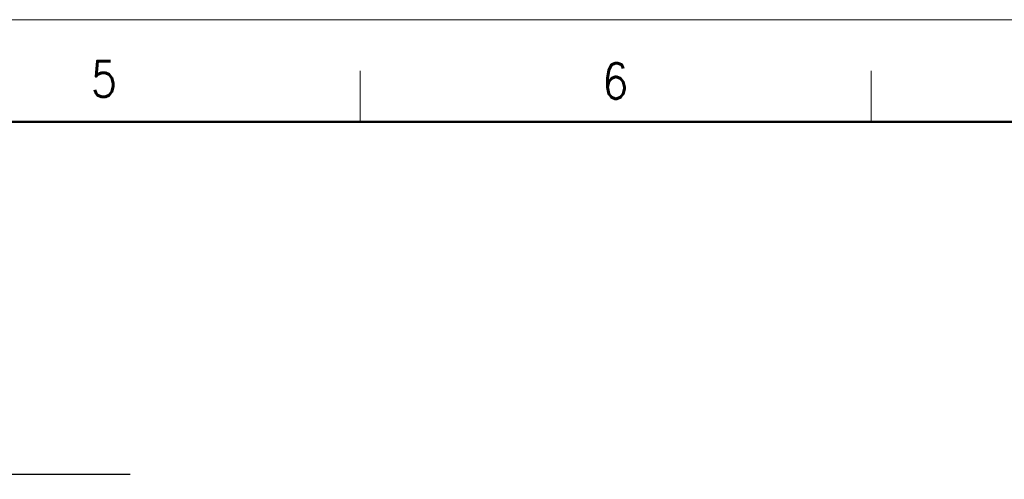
# Model space of a CAD drawing. Header units: millimetres. Extents: x 0 to 1300, y 0 to 891.
# Tile 145 of 146: x 680 to 969, y 756 to 891. Entities that reach past the tile are written whole.
import ezdxf

# ---------------------------------------------------------------- set-up
doc = ezdxf.new("R2010")
doc.units = ezdxf.units.MM
doc.header["$LTSCALE"] = 0.545669
doc.layers.add('NoLayerName_001', color=7, linetype='Continuous')
doc.styles.get("Standard").update_dxf_attribs({"font": 'txt', "bigfont": 'extfont2'})
doc.dimstyles.get("Standard").update_dxf_attribs({"dimtxt": 2.5, "dimasz": 2.5, "dimexe": 1, "dimexo": 1, "dimtad": 1, "dimdec": 3, "dimzin": 0, "dimdsep": 46, "dimtxsty": 'Standard', "dimcen": 2.5, "dimadec": 3, "dimazin": 0, "dimtfac": 0.75, "dimtdec": 3, "dimtmove": 0, "dimatfit": 3, "dimfxl": 1, "dimarcsym": 0})

msp = doc.modelspace()

# ---------------------------------------------------------------- linework, layer by layer
at = {"layer": 'NoLayerName_001', "color": 7, "linetype": 'Continuous', "lineweight": 13}
msp.add_line((0, 891), (1260, 891), dxfattribs=at)
at = {"layer": 'NoLayerName_001', "color": 2, "linetype": 'Continuous', "lineweight": 13}
for p, q in [((780, 861), (780, 876)), ((930, 876), (930, 861))]:
    msp.add_line(p, q, dxfattribs=at)
at = {"layer": 'NoLayerName_001', "color": 7, "linetype": 'Continuous', "lineweight": 50}
msp.add_line((75, 861), (1230, 861), dxfattribs=at)

# ---------------------------------------------------------------- texts
at = {"layer": 'NoLayerName_001', "color": 2, "lineweight": 13, "char_height": 10.5, "attachment_point": 7}
for s, insert in [('\\A1;\\W0.8600;5', (700.96821, 868.352208)), ('\\A1;\\W0.8600;6', (851.043978, 867.694008))]:
    msp.add_mtext(s, dxfattribs=dict(at, insert=insert))

# ---------------------------------------------------------------- leaders
at = {"layer": 'NoLayerName_001', "color": 3, "linetype": 'Continuous', "lineweight": 13}
msp.add_leader([(585, 757.5), (712.5, 757.5)], dimstyle='Standard', override={"dimasz": 6, "dimldrblk": 'OPEN30'}, dxfattribs=at)

doc.saveas('drawing.dxf')
